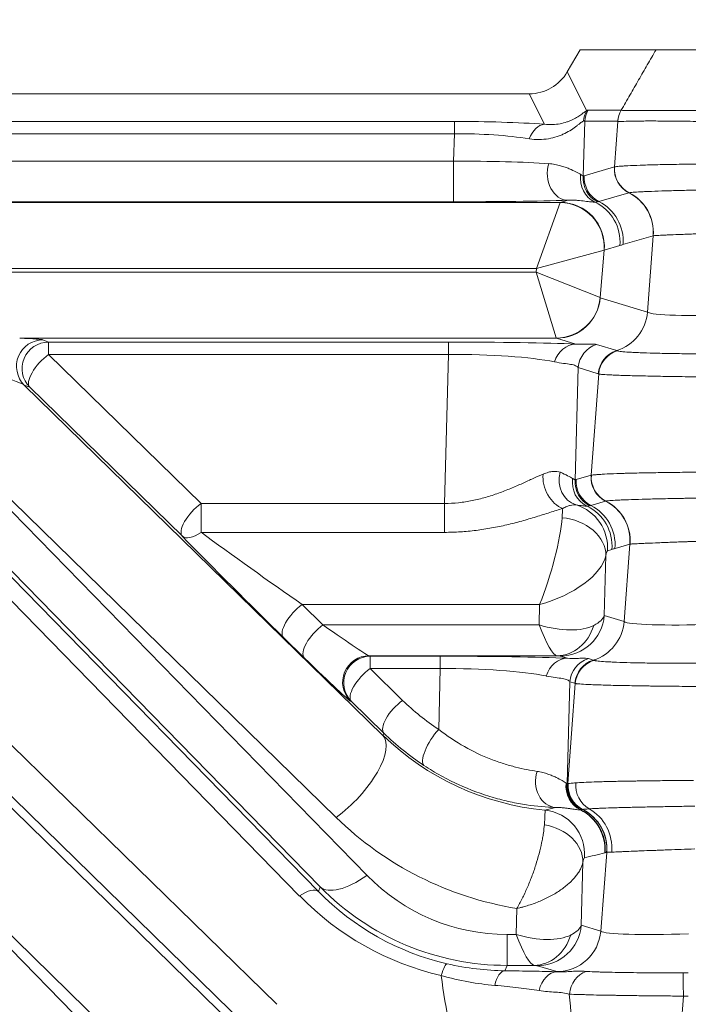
# Model space of a CAD drawing. Header units: millimetres. Extents: x 0 to 837, y 0 to 589.
# Tile 151 of 166: x 653 to 661, y 363 to 374. Entities that reach past the tile are written whole.
import ezdxf

# ---------------------------------------------------------------- set-up
doc = ezdxf.new("R2010")
doc.units = ezdxf.units.MM
doc.layers.add('1', color=7, linetype='Continuous', true_color=0xffffff)
doc.styles.add('ideas_simplex', font='simplex.shx')
doc.dimstyles.get("Standard").update_dxf_attribs({"dimtxt": 0.18, "dimasz": 0.18, "dimexe": 0.18, "dimexo": 0.0625, "dimgap": 0.09, "dimtad": 0, "dimtih": 1, "dimtoh": 1, "dimdec": 4, "dimzin": 0, "dimdsep": 46, "dimtxsty": 'Standard', "dimcen": 0.09, "dimadec": 0, "dimazin": 0, "dimtfac": 1, "dimtdec": 4, "dimtofl": 0, "dimtmove": 0, "dimatfit": 3, "dimfxl": 1, "dimtolj": 1, "dimtzin": 0, "dimarcsym": 0})

# ---------------------------------------------------------------- blocks, each defined once
blk = doc.blocks.new('_U3')
at = {"layer": '1', "color": 87, "lineweight": 25}
for p, q in [((656.553971, 417.447484), (655.053971, 417.447484)), ((655.053971, 417.447484), (655.053971, 411.822484)), ((672.228971, 417.447484), (670.728971, 417.447484)), ((672.228971, 411.822484), (672.228971, 417.447484)), ((655.053971, 411.822484), (656.553971, 411.822484)), ((670.728971, 411.822484), (672.228971, 411.822484))]:
    blk.add_line(p, q, dxfattribs=at)
at = {"layer": '1', "color": 152, "lineweight": 13}
for p, q in [((638.391433, 340.835189), (638.391433, 412.322484)), ((688.891509, 324.359267), (688.891509, 412.322484))]:
    blk.add_line(p, q, dxfattribs=at)
at = {"layer": '1', "color": 27, "lineweight": 13}
blk.add_line((688.891509, 410.322484), (638.391433, 410.322484), dxfattribs=at)
at = {"layer": '1', "color": 27, "lineweight": 18}
for points in [[(638.391433, 410.322484), (641.391431, 410.851465), (641.391435, 409.793503)], [(688.891509, 410.322484), (685.891511, 409.793503), (685.891507, 410.851465)]]:
    blk.add_solid(points, dxfattribs=at)
at = {"layer": '1', "color": 87, "linetype": 'Continuous', "lineweight": 25, "char_height": 3, "attachment_point": 7, "rotation": 360, "line_spacing_factor": 1.204819, "style": 'ideas_simplex'}
for s, insert in [('\\W1.2664;50,5', (658.010471, 419.582484)), ('\\W1.2715;1.988', (656.525471, 412.269984))]:
    blk.add_mtext(s, dxfattribs=dict(at, insert=insert))
blk = doc.blocks.new('_U16')
at = {"layer": '1', "color": 87, "lineweight": 25}
for p, q in [((660.82596, 398.699069), (659.32596, 398.699069)), ((659.32596, 398.699069), (659.32596, 393.074069)), ((673.53096, 398.699069), (672.03096, 398.699069)), ((673.53096, 393.074069), (673.53096, 398.699069)), ((659.32596, 393.074069), (660.82596, 393.074069)), ((672.03096, 393.074069), (673.53096, 393.074069))]:
    blk.add_line(p, q, dxfattribs=at)
at = {"layer": '1', "color": 152, "lineweight": 13}
for p, q in [((680.052674, 333.198102), (680.052674, 393.574069)), ((697.730343, 333.198102), (697.730343, 393.574069))]:
    blk.add_line(p, q, dxfattribs=at)
at = {"layer": '1', "color": 27, "lineweight": 13}
blk.add_line((697.730343, 391.574069), (659.32596, 391.574069), dxfattribs=at)
at = {"layer": '1', "color": 27, "lineweight": 18}
for points in [[(680.052674, 391.574069), (683.052672, 392.10305), (683.052676, 391.045088)], [(697.730343, 391.574069), (694.730345, 391.045088), (694.730341, 392.10305)]]:
    blk.add_solid(points, dxfattribs=at)
at = {"layer": '1', "color": 87, "linetype": 'Continuous', "lineweight": 25, "char_height": 3, "attachment_point": 7, "line_spacing_factor": 1.204819, "style": 'ideas_simplex'}
for s, insert in [('\\W1.3508;17,7', (660.79746, 400.834069)), ('\\W1.2865;.696', (660.79746, 393.521569))]:
    blk.add_mtext(s, dxfattribs=dict(at, insert=insert))

msp = doc.modelspace()

# ---------------------------------------------------------------- linework, layer by layer
at = {"layer": '1', "color": 143, "linetype": 'Continuous', "lineweight": 18}
for p, q in [((659.499, 373.859), (659.353, 373.608)), ((660.358, 373.859), (659.499, 373.859)), ((641.454, 373.359), (658.922, 373.359))]:
    msp.add_line(p, q, dxfattribs=at)
at = {"layer": '1', "color": 143, "linetype": 'Continuous', "lineweight": 13}
for p, q in [((659.353, 373.608), (659.573, 373.167)), ((659.094, 373.014), (658.922, 373.359)), ((659.589, 373.174), (659.964, 373.174)), ((650.919, 373.046), (658.075, 373.046)), ((658.075, 373.046), (658.075, 372.907)), ((659.55, 373.048), (659.533, 372.427)), ((659.925, 373.048), (659.55, 373.048)), ((659.886, 372.53), (659.925, 373.047)), ((645.969, 372.907), (656.062, 363.044)), ((656.322, 364.271), (647.887, 372.907)), ((648.099, 372.959), (656.534, 364.323)), ((658.075, 372.907), (650.919, 372.907)), ((658.066, 372.596), (658.075, 372.907)), ((651.237, 372.596), (658.066, 372.596)), ((658.066, 372.596), (658.066, 372.136)), ((655.85, 362.672), (645.757, 372.535)), ((659.546, 372.431), (659.886, 372.53)), ((660.051, 372.238), (659.71, 372.139)), ((651.11, 372.128), (659.275, 372.128)), ((658.066, 372.136), (651.113, 372.136)), ((659.273, 372.126), (659.003, 371.379)), ((659.275, 372.128), (659.36, 372.153)), ((660.325, 371.751), (659.984, 371.652)), ((660.262, 370.886), (660.327, 371.751)), ((659.77, 371.587), (659.003, 371.379)), ((659.77, 371.587), (659.726, 371.05)), ((659.949, 371.64), (659.771, 371.588)), ((659.003, 371.379), (650.799, 371.379)), ((650.838, 371.34), (659, 371.34)), ((659, 371.34), (659.003, 371.379)), ((659.726, 371.05), (659, 371.34)), ((659.229, 370.593), (659, 371.34)), ((659.727, 371.049), (660.262, 370.886)), ((659.231, 370.59), (653.152, 370.59)), ((653.415, 370.572), (653.478, 370.546)), ((659.45, 370.523), (659.231, 370.59)), ((653.478, 370.546), (658.009, 370.546)), ((653.478, 370.546), (653.478, 370.406)), ((658.009, 370.546), (658.009, 370.406)), ((659.685, 370.519), (659.913, 370.45)), ((658.009, 370.406), (653.478, 370.406)), ((653.478, 370.406), (655.206, 368.718)), ((657.964, 368.718), (658.009, 370.406)), ((659.476, 370.257), (659.443, 368.984)), ((659.704, 370.188), (659.476, 370.257)), ((651.518, 370.205), (657.085, 364.505)), ((656.736, 365.16), (651.573, 370.205)), ((659.622, 369.037), (659.709, 370.185)), ((656.555, 364.374), (650.988, 370.074)), ((653.266, 370.034), (653.203, 370.06)), ((653.203, 370.06), (657.266, 366.09)), ((654.994, 368.346), (653.266, 370.034)), ((659.455, 368.988), (659.622, 369.037)), ((655.206, 368.718), (657.964, 368.718)), ((655.206, 368.718), (655.206, 368.391)), ((657.964, 368.718), (657.964, 368.391)), ((659.787, 368.744), (659.62, 368.696)), ((657.964, 368.391), (655.206, 368.391)), ((660.062, 368.257), (659.894, 368.208)), ((659.997, 367.38), (660.063, 368.258)), ((659.79, 368.127), (659.772, 367.448)), ((659.858, 368.197), (659.808, 368.182)), ((656.35, 367.573), (656.586, 367.342)), ((659.04, 367.573), (656.35, 367.573)), ((659.034, 367.342), (659.04, 367.573)), ((659.772, 367.448), (659.997, 367.38)), ((656.586, 367.342), (659.034, 367.342)), ((656.374, 366.97), (656.138, 367.201)), ((659.237, 366.992), (657.108, 366.992)), ((657.108, 366.992), (657.12, 366.987)), ((659.357, 366.964), (659.276, 366.989)), ((657.12, 366.987), (657.915, 366.987)), ((657.12, 366.987), (657.12, 366.847)), ((657.915, 366.987), (657.915, 366.847)), ((659.592, 366.96), (659.648, 366.943)), ((657.915, 366.847), (657.12, 366.847)), ((657.12, 366.847), (657.488, 366.487)), ((657.897, 366.159), (657.915, 366.847)), ((659.383, 366.698), (659.352, 365.542)), ((659.359, 365.544), (659.444, 366.679)), ((659.439, 366.681), (659.383, 366.698)), ((651.675, 366.62), (655.811, 362.578)), ((656.908, 366.476), (656.896, 366.48)), ((657.276, 366.115), (656.908, 366.476)), ((657.266, 366.09), (657.276, 366.115)), ((651.076, 365.691), (655.64, 361.017)), ((655.281, 361.649), (651.145, 365.691)), ((659.732, 363.873), (659.8, 364.765)), ((659.53, 364.652), (659.511, 363.941)), ((656.534, 364.323), (656.555, 364.374)), ((658.773, 363.835), (658.781, 364.13)), ((659.511, 363.941), (659.732, 363.873)), ((658.671, 363.835), (658.773, 363.835)), ((658.671, 363.485), (658.671, 363.835)), ((658.671, 363.485), (658.646, 363.424)), ((658.976, 363.485), (658.671, 363.485)), ((659.236, 363.414), (659.015, 363.481)), ((660.668, 363.138), (660.594, 362.157))]:
    msp.add_line(p, q, dxfattribs=at)
at = {"layer": '1', "color": 143, "linetype": 'Continuous', "lineweight": 18}
msp.add_ellipse((658.92, 373.861), major_axis=(0.225, -0.449), ratio=0.995894, start_param=5.821086, end_param=6.863088, dxfattribs=at)
at = {"layer": '1', "color": 143, "linetype": 'Continuous', "lineweight": 13}
for centre, major_axis, ratio, start_param, end_param in [((659.832, 373.017), (-0.18, 0.24), 0.981638, 0.408247, 0.820835), ((659.848, 373.024), (0, 0.3), 0.996169, 1.047198, 1.489655), ((657.702, 369.533), (-1.89, -3.64), 0.040137, 3.162434, 3.224957), ((660.223, 373.023), (0.056, 0.295), 0.996153, 1.232706, 1.675085), ((658.044, 372.864), (-1.801, -0.003), 0.101223, 4.0897, 4.695519), ((659.094, 372.715), (0.021, 0.299), 0.656626, 0.107648, 1.151101), ((657.961, 369.383), (-1.585, -3.668), 0.050265, 3.120194, 3.182717), ((658.044, 372.565), (-1.501, -0.013), 0.227876, 4.084533, 4.690352), ((658.043, 372.491), (-1.501, -0.007), 0.069967, 3.888858, 4.696172), ((659.36, 372.453), (-0.01, 0.3), 0.776151, 1.153536, 3.100066), ((660.184, 372.506), (-0.084, 0.288), 0.995643, 1.207413, 2.393812), ((660.185, 372.506), (-0.068, 0.292), 0.995069, 1.261363, 2.447999), ((660.187, 372.506), (-0.044, 0.297), 0.993716, 1.342719, 2.529609), ((659.796, 372.401), (0.034, 0.298), 0.982269, 1.536805, 2.803365), ((659.831, 372.403), (-0.098, 0.284), 0.995471, 1.15986, 2.34626), ((659.844, 372.407), (-0.084, 0.288), 0.995643, 1.207413, 2.393812), ((659.829, 371.791), (0.14, -0.48), 0.995643, 1.207413, 2.393768), ((659.83, 371.792), (0.144, -0.479), 0.995612, 1.198056, 2.384063), ((658.043, 372.191), (-1.801, 0.001), 0.030434, 1.584039, 2.391353), ((659.255, 371.379), (-0.02, -0.75), 0.029238, 3.168569, 3.229655), ((659.273, 371.628), (-0.339, 0.368), 0.991771, 3.890384, 5.534394), ((659.275, 371.629), (0.14, -0.48), 0.995643, 1.207413, 2.857034), ((659.453, 371.68), (0.14, -0.48), 0.995643, 1.207413, 2.411234), ((659.488, 371.692), (0.14, -0.48), 0.995643, 1.207413, 2.393812), ((659.751, 371.338), (-0.021, -0.25), 0.087194, 3.174945, 3.236032), ((659.229, 371.091), (-0.368, -0.339), 0.992996, 0.829626, 2.311967), ((659.231, 371.09), (-0.146, -0.478), 0.996014, 0.297852, 1.785245), ((659.748, 371.299), (-0.021, -0.25), 0.087194, 6.203092, 6.264178), ((659.765, 370.927), (-0.146, -0.478), 0.996014, 0.598846, 1.785245), ((661.264, 370.93), (-1.006, -0.038), 0.073389, 0.079108, 1.557174), ((653.415, 370.272), (-0.115, -0.277), 0.997667, 3.535118, 5.88966), ((651.901, 370.584), (-1.516, 0.013), 0.019978, 3.191, 3.742572), ((659.252, 371.34), (-0.02, -0.75), 0.029238, 6.196715, 6.257802), ((653.478, 370.246), (-0.115, -0.277), 0.997667, 3.535118, 5.88966), ((657.982, 370.49), (-1.801, -0.001), 0.031454, 3.758799, 4.697514), ((659.45, 370.223), (0.013, 0.3), 0.858349, 0.051043, 1.271884), ((659.774, 370.233), (0.088, 0.287), 0.996014, 0.598846, 1.785245), ((660.001, 370.163), (0.088, 0.287), 0.996014, 0.598846, 1.785245), ((660.007, 370.161), (0.136, 0.268), 0.995564, 0.767778, 1.956923), ((653.478, 370.246), (0.21, 0.215), 0.402972, 1.179669, 3.112987), ((657.982, 370.19), (-1.501, -0.01), 0.144199, 3.75491, 4.693626), ((651.901, 370.284), (-1.311, 0.238), 0.069564, 3.272742, 3.824314), ((659.302, 368.939), (-0.121, 0.275), 0.688049, 0.878057, 2.57262), ((659.537, 368.989), (0.051, 0.296), 0.915327, 1.448884, 3.015934), ((659.705, 368.958), (0.034, 0.298), 0.982269, 1.536805, 2.803365), ((659.92, 369.012), (-0.084, 0.288), 0.995643, 1.207413, 2.393812), ((659.921, 369.012), (-0.068, 0.292), 0.995069, 1.261363, 2.447999), ((659.923, 369.013), (-0.044, 0.297), 0.993716, 1.342719, 2.529609), ((659.741, 368.96), (-0.098, 0.284), 0.995471, 1.15986, 2.34626), ((659.753, 368.964), (-0.084, 0.288), 0.995643, 1.207413, 2.393812), ((655.206, 368.558), (-0.21, -0.215), 0.402972, 4.321261, 6.254579), ((659.292, 367.973), (-0.02, -0.75), 0.029238, 3.544067, 3.821783), ((659.311, 368.222), (0.14, -0.48), 0.995643, 1.207413, 2.56964), ((659.362, 368.237), (0.14, -0.48), 0.995643, 1.207413, 2.411234), ((659.397, 368.249), (0.14, -0.48), 0.995643, 1.207413, 2.393812), ((659.565, 368.298), (0.14, -0.48), 0.995643, 1.207413, 2.393768), ((659.567, 368.298), (0.144, -0.479), 0.995612, 1.198056, 2.384063), ((659.04, 367.973), (-0.223, -0.749), 0.167328, 1.058343, 2.511926), ((659.294, 368.167), (-0.491, 0.093), 0.77245, 3.279264, 4.858354), ((655.206, 368.558), (0.215, 0.209), 0.433312, 3.170642, 4.312607), ((655.611, 367.761), (-1.051, 1.05), 0.01851, 0.960905, 2.114456), ((655.823, 367.973), (-1.051, 0.75), 0.017505, 0.954901, 2.108452), ((659.04, 367.973), (-0.744, -0.267), 0.48275, 1.399063, 2.852645), ((659.788, 367.932), (-0.021, -0.25), 0.087194, 3.174945, 3.828159), ((656.35, 367.413), (0.21, 0.215), 0.402972, 1.179669, 3.112987), ((659.276, 367.489), (-0.146, -0.478), 0.996014, 0.297852, 1.785245), ((659.027, 367.488), (-0.75, 0.012), 0.344743, 2.563772, 3.034919), ((656.586, 367.182), (0.21, 0.215), 0.402972, 1.179669, 3.112987), ((656.059, 367.742), (-1.051, 0.75), 0.017505, 2.108452, 3.090889), ((659.034, 367.742), (-0.213, 0.749), 0.16115, 2.08728, 3.069716), ((659.034, 367.742), (-0.731, 0.292), 0.480074, 1.76049, 2.742926), ((659.237, 367.492), (0.024, 0.499), 0.878584, 3.196431, 4.437869), ((659.5, 367.42), (-0.146, -0.478), 0.996014, 0.598846, 1.785245), ((660.999, 367.424), (-1.006, -0.038), 0.073389, 0.079108, 1.557174), ((657.108, 366.693), (0.115, 0.277), 0.997667, 0.393526, 2.748067), ((659.027, 366.988), (-0.25, 0), 0.031454, 3.243932, 3.715078), ((655.847, 367.53), (-1.051, 1.05), 0.01851, 2.114456, 3.096892), ((657.12, 366.688), (0.115, 0.277), 0.997667, 0.393526, 2.748067), ((657.888, 366.931), (-1.801, -0.001), 0.031454, 3.758799, 4.697514), ((659.357, 366.664), (0.013, 0.3), 0.858349, 0.051043, 1.271884), ((659.68, 366.674), (0.088, 0.287), 0.996014, 0.598846, 1.785245), ((659.737, 366.657), (0.088, 0.287), 0.996014, 0.598846, 1.785245), ((659.742, 366.655), (-0.136, -0.268), 0.995564, 3.909371, 5.098516), ((657.12, 366.688), (0.21, 0.215), 0.402972, 1.179669, 3.112987), ((657.888, 366.631), (-1.501, -0.01), 0.144199, 3.75491, 4.693626), ((657.488, 366.327), (-0.21, -0.215), 0.402972, 4.321261, 6.254579), ((659.385, 368.367), (-2.653, 0.511), 0.98281, 0.979189, 1.174267), ((659.385, 368.207), (-2.947, 0.57), 0.984491, 0.979524, 1.174602), ((657.897, 365.999), (-0.165, -0.251), 0.326637, 4.250465, 6.253787), ((656.736, 365.56), (-0.524, -0.536), 0.402972, 1.179669, 3.112987), ((659.37, 368.17), (-2.949, 0.564), 0.978608, 0.978701, 1.665839), ((659.237, 365.574), (-0.008, -0.3), 0.813973, 4.361865, 6.237003), ((659.634, 365.516), (-0.007, -0.3), 0.98984, 4.621273, 5.846455), ((659.639, 365.516), (0.013, -0.3), 0.991805, 4.563925, 5.776996), ((659.65, 365.518), (0.085, -0.288), 0.995635, 4.346565, 5.532964), ((659.657, 365.52), (0.083, -0.288), 0.995657, 4.35315, 5.53955), ((659.659, 365.52), (0.037, -0.298), 0.993647, 4.506512, 5.693455), ((659.66, 365.52), (0.033, -0.298), 0.992902, 4.519588, 5.706537), ((659.728, 365.525), (-0.017, 0.299), 0.935903, 1.421357, 2.607839), ((659.403, 368.25), (-3.107, -2.322), 0.675351, 1.016415, 1.050222), ((659.051, 364.746), (0.101, -0.49), 0.995869, 1.286442, 2.838389), ((659.281, 364.8), (0.124, -0.484), 0.995743, 1.239243, 2.430754), ((659.285, 364.801), (0.133, -0.482), 0.995688, 1.221343, 2.410387), ((659.303, 364.806), (0.135, -0.481), 0.995673, 1.216601, 2.402566), ((659.304, 364.806), (0.123, -0.485), 0.995093, 1.240936, 2.426896), ((659.388, 364.815), (0.036, -0.499), 0.938818, 1.407995, 2.594329), ((659.37, 367.771), (-3.685, 0.71), 0.98281, 0.979189, 1.600153), ((659.034, 364.693), (-0.491, 0.095), 0.78085, 3.281561, 4.741325), ((659.899, 368.21), (-3.534, -2.573), 0.711936, 1.004173, 1.06213), ((657.085, 364.904), (0.537, 0.524), 0.410893, 3.170309, 4.330756), ((658.687, 366.123), (-0.46, -2.243), 0.981792, 5.696772, 6.481886), ((656.322, 364.111), (-0.215, -0.21), 0.410893, 3.170309, 4.330756), ((658.672, 366.485), (-0.616, -2.996), 0.97997, 5.69697, 6.261169), ((658.687, 366.523), (-0.605, -2.979), 0.986374, 5.695837, 6.480952), ((658.672, 366.645), (-0.675, -3.29), 0.981792, 5.696772, 6.260971), ((659.015, 363.981), (-0.146, -0.478), 0.996014, 0.297852, 1.785245), ((659.236, 363.914), (-0.146, -0.478), 0.996014, 0.297852, 1.785245), ((658.766, 363.98), (-0.75, 0.012), 0.344743, 2.563772, 3.034919), ((660.735, 363.917), (-1.006, -0.038), 0.073389, 0.079108, 1.557174), ((658.773, 364.235), (-0.213, 0.749), 0.16115, 2.08728, 3.069716), ((658.773, 364.235), (-0.731, 0.292), 0.480074, 1.76049, 2.742926), ((658.976, 363.985), (0.024, 0.499), 0.878584, 3.196431, 4.437869), ((657.925, 363.21), (-0.067, -0.292), 0.139135, 3.169786, 4.165998), ((658.646, 363.124), (0.004, 0.3), 0.431916, 0.029028, 1.111028), ((658.766, 363.48), (-0.25, 0), 0.031454, 3.243932, 3.715078), ((660.894, 365.227), (-0.61, -5.359), 0.555322, 5.128622, 5.359549), ((659.239, 363.113), (-0.008, -0.3), 0.714578, 3.179021, 4.439644), ((660.735, 363.418), (-1.504, 0), 0.026222, 0.085493, 0.105871), ((659.634, 363.129), (0.018, 0.299), 0.865443, 0.335733, 1.522818), ((660.668, 363.117), (0.004, -0.3), 0.000932, 1.640603, 2.828939), ((660.894, 366.027), (-0.489, -5.474), 0.272631, 5.287995, 5.521537)]:
    msp.add_ellipse(centre, major_axis=major_axis, ratio=ratio, start_param=start_param, end_param=end_param, dxfattribs=at)
for points, degree in [([(659.964, 373.173), (660.358, 373.859)], 1), ([(659.964, 373.173), (659.964, 373.173), (659.964, 373.173), (659.964, 373.173)], 3), ([(659.925, 373.047), (659.925, 373.047), (659.925, 373.047), (659.925, 373.047)], 3), ([(659.886, 372.53), (659.887, 372.53), (659.887, 372.53), (659.887, 372.531)], 3), ([(659.887, 372.531), (659.888, 372.531), (659.889, 372.531), (659.89, 372.531)], 3), ([(659.505, 372.444), (659.517, 372.436), (659.527, 372.431), (659.533, 372.427)], 3), ([(659.533, 372.427), (659.538, 372.429), (659.542, 372.43), (659.546, 372.431)], 3), ([(660.053, 372.238), (660.053, 372.238), (660.052, 372.238), (660.051, 372.238)], 3), ([(660.051, 372.238), (660.051, 372.238), (660.051, 372.238), (660.051, 372.238)], 3), ([(659.698, 372.135), (659.69, 372.132), (659.68, 372.131), (659.667, 372.131)], 3), ([(659.71, 372.139), (659.706, 372.138), (659.702, 372.136), (659.698, 372.135)], 3), ([(660.327, 371.751), (660.326, 371.751), (660.326, 371.751), (660.325, 371.751)], 3), ([(659.984, 371.652), (659.978, 371.65), (659.967, 371.646), (659.955, 371.642), (659.949, 371.64)], 3), ([(659.913, 370.45), (659.915, 370.449), (659.917, 370.448), (659.92, 370.447)], 3), ([(659.709, 370.185), (659.707, 370.186), (659.705, 370.187), (659.704, 370.188)], 3), ([(659.414, 369.001), (659.427, 368.993), (659.437, 368.988), (659.443, 368.984)], 3), ([(659.622, 369.037), (659.623, 369.037), (659.623, 369.037), (659.624, 369.037)], 3), ([(659.624, 369.037), (659.624, 369.037), (659.625, 369.037), (659.626, 369.038)], 3), ([(659.443, 368.984), (659.447, 368.985), (659.451, 368.987), (659.455, 368.988)], 3), ([(659.607, 368.692), (659.6, 368.689), (659.589, 368.687), (659.577, 368.688)], 3), ([(659.62, 368.696), (659.616, 368.694), (659.611, 368.693), (659.607, 368.692)], 3), ([(659.788, 368.744), (659.787, 368.744), (659.787, 368.744), (659.787, 368.744)], 3), ([(659.789, 368.745), (659.789, 368.745), (659.788, 368.745), (659.788, 368.744)], 3), ([(660.063, 368.258), (660.063, 368.258), (660.062, 368.258), (660.062, 368.257)], 3), ([(659.894, 368.208), (659.888, 368.207), (659.876, 368.203), (659.864, 368.198), (659.858, 368.197)], 3), ([(659.648, 366.943), (659.65, 366.942), (659.652, 366.942), (659.655, 366.941)], 3), ([(659.444, 366.679), (659.443, 366.68), (659.441, 366.681), (659.439, 366.681)], 3), ([(659.339, 365.551), (659.341, 365.55), (659.342, 365.549), (659.343, 365.548)], 3), ([(659.343, 365.548), (659.347, 365.546), (659.35, 365.544), (659.352, 365.542)], 3), ([(659.352, 365.542), (659.354, 365.543), (659.357, 365.543), (659.359, 365.544)], 3), ([(659.359, 365.544), (659.36, 365.544), (659.361, 365.545), (659.362, 365.545)], 3), ([(659.506, 365.248), (659.505, 365.248), (659.503, 365.248), (659.502, 365.248)], 3), ([(659.516, 365.25), (659.513, 365.249), (659.51, 365.248), (659.506, 365.248)], 3), ([(659.523, 365.252), (659.521, 365.251), (659.519, 365.25), (659.516, 365.25)], 3), ([(659.526, 365.252), (659.525, 365.252), (659.524, 365.252), (659.523, 365.252)], 3), ([(659.527, 365.253), (659.526, 365.253), (659.526, 365.252), (659.526, 365.252)], 3), ([(659.601, 365.259), (659.582, 365.257), (659.551, 365.255), (659.533, 365.254), (659.527, 365.253)], 3), ([(659.781, 364.76), (659.78, 364.76), (659.779, 364.759), (659.778, 364.759)], 3), ([(659.8, 364.765), (659.794, 364.764), (659.787, 364.762), (659.781, 364.76)], 3), ([(659.856, 364.768), (659.841, 364.767), (659.817, 364.766), (659.804, 364.766), (659.8, 364.765)], 3), ([(659.8, 364.765), (659.8, 364.765), (659.8, 364.765), (659.8, 364.765)], 3), ([(660.664, 363.402), (660.684, 363.402), (660.704, 363.402), (660.724, 363.402)], 3), ([(660.724, 363.138), (660.705, 363.138), (660.686, 363.138), (660.668, 363.138)], 3)]:
    msp.add_open_spline(points, degree=degree, dxfattribs=at)
at = {"layer": '1', "color": 143, "linetype": 'Continuous', "lineweight": 18}
for points, knots in [([(660.359, 373.859), (660.38, 373.859), (660.479, 373.859), (660.828, 373.859), (661.102, 373.859), (661.395, 373.859), (661.408, 373.859), (661.421, 373.859)], [0, 0, 0, 0, 0.444489, 0.444489, 0.97588, 0.97588, 1, 1, 1, 1]), ([(659.964, 373.173), (659.953, 373.154), (659.944, 373.133), (659.931, 373.091), (659.927, 373.069), (659.925, 373.047)], [0, 0, 0, 0, 0.5, 0.5, 1, 1, 1, 1]), ([(657.991, 363.503), (658.105, 363.477), (658.216, 363.458), (658.435, 363.433), (658.542, 363.426), (658.646, 363.424)], [0, 0, 0, 0, 0.5, 0.5, 1, 1, 1, 1]), ([(658.646, 363.424), (658.702, 363.424), (658.756, 363.423), (658.861, 363.421), (658.912, 363.42), (659.06, 363.418), (659.152, 363.415), (659.239, 363.413)], [0, 0, 0, 0, 0.25, 0.25, 0.5, 0.5, 1, 1, 1, 1])]:
    msp.add_open_spline(points, degree=3, knots=knots, dxfattribs=at)
at = {"layer": '1', "color": 143, "linetype": 'Continuous', "lineweight": 13}
for points, knots in [([(659.094, 373.014), (659.158, 373.007), (659.218, 373.01), (659.299, 373.025), (659.324, 373.032), (659.36, 373.044), (659.372, 373.049), (659.394, 373.058), (659.405, 373.063), (659.436, 373.077), (659.455, 373.088), (659.488, 373.109), (659.503, 373.119), (659.523, 373.133), (659.529, 373.138), (659.54, 373.146), (659.546, 373.15), (659.56, 373.16), (659.567, 373.164), (659.573, 373.167)], [0, 0, 0, 0, 0.25, 0.25, 0.375, 0.375, 0.4375, 0.4375, 0.5, 0.5, 0.625, 0.625, 0.75, 0.75, 0.8125, 0.8125, 0.875, 0.875, 1, 1, 1, 1]), ([(659.964, 373.173), (659.966, 373.173), (659.969, 373.172), (659.975, 373.172), (659.979, 373.171), (659.991, 373.17), (660.001, 373.17), (660.037, 373.169), (660.069, 373.169), (660.119, 373.169), (660.13, 373.169), (660.152, 373.169), (660.186, 373.17), (660.249, 373.17), (660.306, 373.171), (660.366, 373.171), (660.398, 373.171), (660.499, 373.17), (660.57, 373.169), (660.684, 373.169), (660.723, 373.169), (660.804, 373.169), (660.846, 373.169), (660.972, 373.17), (661.058, 373.171), (661.19, 373.173), (661.234, 373.174), (661.302, 373.174), (661.325, 373.175), (661.37, 373.175), (661.392, 373.175), (661.415, 373.175)], [0, 0, 0, 0, 0.03125, 0.03125, 0.0625, 0.0625, 0.125, 0.125, 0.25, 0.25, 0.28125, 0.28125, 0.3125, 0.375, 0.4375, 0.4375, 0.5, 0.5, 0.625, 0.625, 0.6875, 0.6875, 0.75, 0.75, 0.875, 0.875, 0.9375, 0.9375, 0.96875, 0.96875, 1, 1, 1, 1]), ([(659.537, 373.051), (659.53, 373.049), (659.52, 373.042), (659.501, 373.028), (659.494, 373.022), (659.478, 373.01), (659.47, 373.003), (659.443, 372.982), (659.422, 372.967), (659.377, 372.938), (659.352, 372.923), (659.312, 372.903), (659.297, 372.897), (659.268, 372.885), (659.253, 372.88), (659.206, 372.864), (659.174, 372.856), (659.072, 372.839), (658.999, 372.838), (658.924, 372.849)], [0, 0, 0, 0, 0.125, 0.125, 0.1875, 0.1875, 0.25, 0.25, 0.375, 0.375, 0.5, 0.5, 0.5625, 0.5625, 0.625, 0.625, 0.75, 0.75, 1, 1, 1, 1]), ([(661.416, 373.046), (661.392, 373.046), (661.369, 373.047), (661.323, 373.047), (661.299, 373.047), (661.23, 373.047), (661.184, 373.047), (661.048, 373.047), (660.96, 373.047), (660.83, 373.047), (660.788, 373.047), (660.705, 373.048), (660.665, 373.048), (660.547, 373.049), (660.474, 373.05), (660.371, 373.051), (660.338, 373.052), (660.276, 373.052), (660.218, 373.051), (660.166, 373.05), (660.129, 373.049), (660.118, 373.049), (660.095, 373.049), (660.084, 373.049), (660.033, 373.048), (660, 373.047), (659.963, 373.047), (659.952, 373.047), (659.94, 373.047), (659.936, 373.047), (659.93, 373.047), (659.927, 373.047), (659.925, 373.047)], [0, 0, 0, 0, 0.03125, 0.03125, 0.0625, 0.0625, 0.125, 0.125, 0.25, 0.25, 0.3125, 0.3125, 0.375, 0.375, 0.5, 0.5, 0.5625, 0.5625, 0.625, 0.6875, 0.6875, 0.71875, 0.71875, 0.75, 0.75, 0.875, 0.875, 0.9375, 0.9375, 0.96875, 0.96875, 1, 1, 1, 1]), ([(659.143, 372.568), (659.168, 372.566), (659.191, 372.563), (659.235, 372.555), (659.255, 372.55), (659.294, 372.54), (659.312, 372.534), (659.345, 372.523), (659.361, 372.517), (659.404, 372.498), (659.43, 372.486), (659.473, 372.463), (659.49, 372.453), (659.505, 372.444)], [0, 0, 0, 0, 0.125, 0.125, 0.25, 0.25, 0.375, 0.375, 0.5, 0.5, 0.75, 0.75, 1, 1, 1, 1]), ([(659.89, 372.531), (659.899, 372.533), (659.917, 372.536), (659.955, 372.539), (659.969, 372.54), (659.993, 372.541), (660.002, 372.542), (660.02, 372.543), (660.029, 372.544), (660.079, 372.546), (660.126, 372.548), (660.204, 372.551), (660.232, 372.552), (660.277, 372.553), (660.292, 372.554), (660.323, 372.554), (660.339, 372.555), (660.42, 372.557), (660.489, 372.558), (660.6, 372.56), (660.638, 372.561), (660.696, 372.562), (660.716, 372.562), (660.756, 372.563), (660.777, 372.563), (660.878, 372.564), (660.962, 372.565), (661.091, 372.566), (661.134, 372.566), (661.2, 372.566), (661.222, 372.567), (661.266, 372.567), (661.289, 372.567), (661.311, 372.567)], [0, 0, 0, 0, 0.125, 0.125, 0.1875, 0.1875, 0.21875, 0.21875, 0.25, 0.25, 0.375, 0.375, 0.4375, 0.4375, 0.46875, 0.46875, 0.5, 0.5, 0.625, 0.625, 0.6875, 0.6875, 0.71875, 0.71875, 0.75, 0.75, 0.875, 0.875, 0.9375, 0.9375, 0.96875, 0.96875, 1, 1, 1, 1]), ([(661.324, 372.275), (661.245, 372.275), (661.167, 372.274), (661.052, 372.272), (661.014, 372.271), (660.957, 372.27), (660.938, 372.27), (660.901, 372.269), (660.882, 372.269), (660.79, 372.267), (660.721, 372.266), (660.621, 372.264), (660.589, 372.263), (660.526, 372.261), (660.496, 372.26), (660.409, 372.258), (660.356, 372.256), (660.285, 372.253), (660.263, 372.253), (660.232, 372.251), (660.222, 372.251), (660.202, 372.25), (660.193, 372.249), (660.149, 372.247), (660.121, 372.245), (660.088, 372.243), (660.078, 372.242), (660.063, 372.24), (660.057, 372.239), (660.053, 372.238)], [0, 0, 0, 0, 0.125, 0.125, 0.1875, 0.1875, 0.21875, 0.21875, 0.25, 0.25, 0.375, 0.375, 0.4375, 0.4375, 0.5, 0.5, 0.625, 0.625, 0.6875, 0.6875, 0.71875, 0.71875, 0.75, 0.75, 0.875, 0.875, 0.9375, 0.9375, 1, 1, 1, 1]), ([(659.667, 372.131), (659.654, 372.131), (659.638, 372.133), (659.6, 372.137), (659.578, 372.14), (659.529, 372.146), (659.501, 372.15), (659.453, 372.153), (659.436, 372.154), (659.4, 372.154), (659.381, 372.154), (659.36, 372.153)], [0, 0, 0, 0, 0.25, 0.25, 0.5, 0.5, 0.75, 0.75, 0.875, 0.875, 1, 1, 1, 1]), ([(661.324, 371.792), (661.262, 371.789), (661.2, 371.787), (661.11, 371.784), (661.08, 371.783), (661.035, 371.781), (661.021, 371.781), (660.991, 371.78), (660.976, 371.779), (660.904, 371.776), (660.849, 371.774), (660.771, 371.771), (660.745, 371.77), (660.708, 371.769), (660.696, 371.768), (660.672, 371.767), (660.66, 371.767), (660.603, 371.765), (660.562, 371.763), (660.506, 371.761), (660.488, 371.76), (660.456, 371.758), (660.441, 371.758), (660.399, 371.756), (660.377, 371.755), (660.352, 371.753), (660.345, 371.753), (660.334, 371.752), (660.33, 371.752), (660.327, 371.751)], [0, 0, 0, 0, 0.125, 0.125, 0.1875, 0.1875, 0.21875, 0.21875, 0.25, 0.25, 0.375, 0.375, 0.4375, 0.4375, 0.46875, 0.46875, 0.5, 0.5, 0.625, 0.625, 0.6875, 0.6875, 0.75, 0.75, 0.875, 0.875, 0.9375, 0.9375, 1, 1, 1, 1]), ([(659.45, 370.523), (659.483, 370.521), (659.512, 370.521), (659.564, 370.521), (659.586, 370.522), (659.615, 370.523), (659.624, 370.523), (659.641, 370.524), (659.648, 370.523), (659.668, 370.523), (659.678, 370.521), (659.685, 370.519)], [0, 0, 0, 0, 0.25, 0.25, 0.5, 0.5, 0.625, 0.625, 0.75, 0.75, 1, 1, 1, 1]), ([(659.92, 370.447), (659.922, 370.447), (659.924, 370.446), (659.93, 370.445), (659.934, 370.444), (659.945, 370.442), (659.955, 370.441), (659.988, 370.437), (660.017, 370.434), (660.061, 370.431), (660.07, 370.431), (660.09, 370.43), (660.12, 370.428), (660.153, 370.427), (660.224, 370.424), (660.277, 370.422), (660.394, 370.419), (660.456, 370.418), (660.556, 370.417), (660.59, 370.416), (660.66, 370.415), (660.696, 370.415), (660.806, 370.414), (660.881, 370.414), (660.997, 370.414), (661.035, 370.414), (661.094, 370.414), (661.114, 370.415), (661.154, 370.415), (661.174, 370.415), (661.193, 370.415)], [0, 0, 0, 0, 0.03125, 0.03125, 0.0625, 0.0625, 0.125, 0.125, 0.25, 0.25, 0.28125, 0.28125, 0.3125, 0.375, 0.375, 0.5, 0.5, 0.625, 0.625, 0.6875, 0.6875, 0.75, 0.75, 0.875, 0.875, 0.9375, 0.9375, 0.96875, 0.96875, 1, 1, 1, 1]), ([(659.476, 370.257), (659.47, 370.266), (659.46, 370.273), (659.439, 370.282), (659.431, 370.285), (659.413, 370.29), (659.402, 370.292), (659.369, 370.298), (659.342, 370.301), (659.281, 370.31), (659.246, 370.315), (659.208, 370.322)], [0, 0, 0, 0, 0.25, 0.25, 0.375, 0.375, 0.5, 0.5, 0.75, 0.75, 1, 1, 1, 1]), ([(661.197, 370.151), (661.174, 370.151), (661.151, 370.151), (661.104, 370.151), (661.081, 370.151), (661.011, 370.152), (660.965, 370.152), (660.83, 370.153), (660.741, 370.154), (660.633, 370.155), (660.612, 370.156), (660.569, 370.156), (660.506, 370.157), (660.446, 370.158), (660.329, 370.16), (660.255, 370.162), (660.118, 370.165), (660.056, 370.167), (659.974, 370.169), (659.948, 370.17), (659.912, 370.171), (659.9, 370.172), (659.878, 370.173), (659.867, 370.173), (659.816, 370.176), (659.783, 370.177), (659.746, 370.18), (659.736, 370.181), (659.724, 370.183), (659.72, 370.183), (659.714, 370.184), (659.711, 370.185), (659.709, 370.185)], [0, 0, 0, 0, 0.03125, 0.03125, 0.0625, 0.0625, 0.125, 0.125, 0.25, 0.25, 0.28125, 0.28125, 0.3125, 0.375, 0.375, 0.5, 0.5, 0.625, 0.625, 0.6875, 0.6875, 0.71875, 0.71875, 0.75, 0.75, 0.875, 0.875, 0.9375, 0.9375, 0.96875, 0.96875, 1, 1, 1, 1]), ([(657.964, 368.718), (658.017, 368.718), (658.07, 368.721), (658.174, 368.732), (658.225, 368.74), (658.302, 368.756), (658.327, 368.761), (658.378, 368.774), (658.403, 368.78), (658.478, 368.802), (658.526, 368.818), (658.621, 368.852), (658.667, 368.87), (658.735, 368.898), (658.758, 368.908), (658.802, 368.927), (658.824, 368.936), (658.888, 368.965), (658.929, 368.984), (659.007, 369.019), (659.044, 369.036), (659.079, 369.05)], [0, 0, 0, 0, 0.125, 0.125, 0.25, 0.25, 0.3125, 0.3125, 0.375, 0.375, 0.5, 0.5, 0.625, 0.625, 0.6875, 0.6875, 0.75, 0.75, 0.875, 0.875, 1, 1, 1, 1]), ([(659.079, 369.05), (659.1, 369.059), (659.12, 369.066), (659.148, 369.074), (659.157, 369.076), (659.175, 369.079), (659.184, 369.08), (659.224, 369.084), (659.251, 369.081), (659.275, 369.071)], [0, 0, 0, 0, 0.25, 0.25, 0.375, 0.375, 0.5, 0.5, 1, 1, 1, 1]), ([(659.275, 369.071), (659.307, 369.058), (659.334, 369.045), (659.38, 369.021), (659.399, 369.01), (659.414, 369.001)], [0, 0, 0, 0, 0.5, 0.5, 1, 1, 1, 1]), ([(659.626, 369.038), (659.636, 369.04), (659.653, 369.042), (659.691, 369.045), (659.705, 369.046), (659.729, 369.048), (659.738, 369.048), (659.756, 369.049), (659.766, 369.05), (659.815, 369.053), (659.862, 369.055), (659.941, 369.057), (659.969, 369.058), (660.013, 369.06), (660.028, 369.06), (660.059, 369.061), (660.075, 369.061), (660.156, 369.063), (660.225, 369.065), (660.336, 369.067), (660.374, 369.067), (660.432, 369.068), (660.452, 369.069), (660.493, 369.069), (660.513, 369.069), (660.615, 369.071), (660.698, 369.071), (660.827, 369.072), (660.87, 369.073), (660.936, 369.073), (660.958, 369.073), (661.003, 369.073), (661.025, 369.073), (661.047, 369.073)], [0, 0, 0, 0, 0.125, 0.125, 0.1875, 0.1875, 0.21875, 0.21875, 0.25, 0.25, 0.375, 0.375, 0.4375, 0.4375, 0.46875, 0.46875, 0.5, 0.5, 0.625, 0.625, 0.6875, 0.6875, 0.71875, 0.71875, 0.75, 0.75, 0.875, 0.875, 0.9375, 0.9375, 0.96875, 0.96875, 1, 1, 1, 1]), ([(661.06, 368.782), (660.981, 368.781), (660.903, 368.78), (660.788, 368.778), (660.75, 368.778), (660.693, 368.777), (660.674, 368.776), (660.637, 368.776), (660.619, 368.775), (660.527, 368.774), (660.457, 368.772), (660.358, 368.77), (660.325, 368.769), (660.263, 368.768), (660.232, 368.767), (660.145, 368.764), (660.092, 368.762), (660.022, 368.76), (659.999, 368.759), (659.968, 368.758), (659.958, 368.757), (659.939, 368.756), (659.929, 368.756), (659.885, 368.754), (659.857, 368.752), (659.824, 368.749), (659.814, 368.748), (659.799, 368.747), (659.793, 368.746), (659.789, 368.745)], [0, 0, 0, 0, 0.125, 0.125, 0.1875, 0.1875, 0.21875, 0.21875, 0.25, 0.25, 0.375, 0.375, 0.4375, 0.4375, 0.5, 0.5, 0.625, 0.625, 0.6875, 0.6875, 0.71875, 0.71875, 0.75, 0.75, 0.875, 0.875, 0.9375, 0.9375, 1, 1, 1, 1]), ([(659.302, 368.663), (659.255, 368.648), (659.206, 368.632), (659.105, 368.6), (659.053, 368.583), (658.946, 368.55), (658.892, 368.534), (658.781, 368.504), (658.725, 368.489), (658.612, 368.463), (658.554, 368.451), (658.438, 368.43), (658.379, 368.421), (658.261, 368.406), (658.143, 368.395), (658.024, 368.391), (657.964, 368.391)], [0, 0, 0, 0, 0.125, 0.125, 0.25, 0.25, 0.375, 0.375, 0.5, 0.5, 0.625, 0.625, 0.75, 0.75, 0.875, 1, 1, 1, 1]), ([(659.453, 368.701), (659.434, 368.704), (659.413, 368.703), (659.381, 368.695), (659.375, 368.693), (659.361, 368.688), (659.354, 368.686), (659.333, 368.678), (659.318, 368.671), (659.302, 368.663)], [0, 0, 0, 0, 0.5, 0.5, 0.625, 0.625, 0.75, 0.75, 1, 1, 1, 1]), ([(659.577, 368.688), (659.562, 368.688), (659.545, 368.69), (659.504, 368.695), (659.48, 368.698), (659.453, 368.701)], [0, 0, 0, 0, 0.5, 0.5, 1, 1, 1, 1]), ([(661.06, 368.298), (660.998, 368.296), (660.937, 368.294), (660.846, 368.29), (660.816, 368.289), (660.772, 368.288), (660.757, 368.287), (660.727, 368.286), (660.713, 368.285), (660.64, 368.283), (660.585, 368.281), (660.507, 368.278), (660.481, 368.277), (660.444, 368.275), (660.432, 368.275), (660.408, 368.274), (660.396, 368.273), (660.339, 368.271), (660.298, 368.269), (660.242, 368.267), (660.225, 368.266), (660.192, 368.265), (660.177, 368.264), (660.136, 368.262), (660.114, 368.261), (660.088, 368.26), (660.081, 368.259), (660.07, 368.258), (660.066, 368.258), (660.063, 368.258)], [0, 0, 0, 0, 0.125, 0.125, 0.1875, 0.1875, 0.21875, 0.21875, 0.25, 0.25, 0.375, 0.375, 0.4375, 0.4375, 0.46875, 0.46875, 0.5, 0.5, 0.625, 0.625, 0.6875, 0.6875, 0.75, 0.75, 0.875, 0.875, 0.9375, 0.9375, 1, 1, 1, 1]), ([(659.357, 366.964), (659.389, 366.962), (659.418, 366.962), (659.47, 366.963), (659.492, 366.964), (659.522, 366.964), (659.531, 366.965), (659.547, 366.965), (659.554, 366.965), (659.574, 366.964), (659.584, 366.963), (659.592, 366.96)], [0, 0, 0, 0, 0.25, 0.25, 0.5, 0.5, 0.625, 0.625, 0.75, 0.75, 1, 1, 1, 1]), ([(659.655, 366.941), (659.657, 366.94), (659.66, 366.94), (659.666, 366.938), (659.669, 366.937), (659.681, 366.935), (659.69, 366.934), (659.723, 366.93), (659.752, 366.928), (659.796, 366.925), (659.806, 366.924), (659.825, 366.923), (659.855, 366.922), (659.888, 366.92), (659.959, 366.918), (660.012, 366.916), (660.129, 366.913), (660.191, 366.912), (660.291, 366.91), (660.325, 366.91), (660.395, 366.909), (660.432, 366.909), (660.542, 366.908), (660.617, 366.908), (660.732, 366.908), (660.771, 366.908), (660.83, 366.908), (660.85, 366.908), (660.889, 366.908), (660.909, 366.909), (660.929, 366.909)], [0, 0, 0, 0, 0.03125, 0.03125, 0.0625, 0.0625, 0.125, 0.125, 0.25, 0.25, 0.28125, 0.28125, 0.3125, 0.375, 0.375, 0.5, 0.5, 0.625, 0.625, 0.6875, 0.6875, 0.75, 0.75, 0.875, 0.875, 0.9375, 0.9375, 0.96875, 0.96875, 1, 1, 1, 1]), ([(659.383, 366.698), (659.376, 366.707), (659.367, 366.714), (659.345, 366.723), (659.337, 366.726), (659.319, 366.731), (659.309, 366.733), (659.275, 366.739), (659.248, 366.742), (659.187, 366.751), (659.153, 366.756), (659.115, 366.763)], [0, 0, 0, 0, 0.25, 0.25, 0.375, 0.375, 0.5, 0.5, 0.75, 0.75, 1, 1, 1, 1]), ([(660.932, 366.644), (660.909, 366.644), (660.886, 366.644), (660.839, 366.645), (660.816, 366.645), (660.747, 366.645), (660.701, 366.646), (660.565, 366.647), (660.477, 366.648), (660.369, 366.649), (660.347, 366.649), (660.305, 366.65), (660.242, 366.651), (660.181, 366.652), (660.064, 366.654), (659.991, 366.655), (659.853, 366.658), (659.792, 366.66), (659.709, 366.663), (659.683, 366.664), (659.647, 366.665), (659.635, 366.665), (659.613, 366.666), (659.602, 366.667), (659.551, 366.669), (659.518, 366.671), (659.481, 366.674), (659.471, 366.675), (659.459, 366.676), (659.455, 366.677), (659.449, 366.678), (659.446, 366.678), (659.444, 366.679)], [0, 0, 0, 0, 0.03125, 0.03125, 0.0625, 0.0625, 0.125, 0.125, 0.25, 0.25, 0.28125, 0.28125, 0.3125, 0.375, 0.375, 0.5, 0.5, 0.625, 0.625, 0.6875, 0.6875, 0.71875, 0.71875, 0.75, 0.75, 0.875, 0.875, 0.9375, 0.9375, 0.96875, 0.96875, 1, 1, 1, 1]), ([(657.897, 366.159), (657.992, 366.084), (658.091, 366.019), (658.288, 365.907), (658.388, 365.86), (658.511, 365.812), (658.536, 365.803), (658.584, 365.786), (658.656, 365.762), (658.724, 365.743), (658.856, 365.71), (658.937, 365.694), (659.01, 365.683)], [0, 0, 0, 0, 0.25, 0.25, 0.5, 0.5, 0.5625, 0.5625, 0.625, 0.75, 0.75, 1, 1, 1, 1]), ([(659.218, 365.275), (659.118, 365.278), (659.008, 365.287), (658.831, 365.313), (658.77, 365.324), (658.676, 365.345), (658.645, 365.352), (658.58, 365.369), (658.548, 365.377), (658.384, 365.425), (658.252, 365.474), (658.055, 365.564), (657.989, 365.597), (657.891, 365.651), (657.859, 365.67), (657.794, 365.709), (657.762, 365.729), (657.73, 365.75)], [0, 0, 0, 0, 0.25, 0.25, 0.375, 0.375, 0.4375, 0.4375, 0.5, 0.5, 0.75, 0.75, 0.875, 0.875, 0.9375, 0.9375, 1, 1, 1, 1]), ([(659.01, 365.683), (659.034, 365.68), (659.055, 365.675), (659.096, 365.665), (659.115, 365.659), (659.142, 365.65), (659.15, 365.647), (659.167, 365.641), (659.191, 365.631), (659.213, 365.621), (659.253, 365.602), (659.275, 365.59), (659.313, 365.568), (659.328, 365.558), (659.339, 365.551)], [0, 0, 0, 0, 0.125, 0.125, 0.25, 0.25, 0.3125, 0.3125, 0.375, 0.5, 0.5, 0.75, 0.75, 1, 1, 1, 1]), ([(659.362, 365.545), (659.363, 365.545), (659.363, 365.545), (659.363, 365.545), (659.363, 365.545), (659.363, 365.545)], [0, 0, 0, 0, 0.522587, 0.522587, 1, 1, 1, 1]), ([(659.363, 365.545), (659.371, 365.547), (659.381, 365.548), (659.41, 365.55), (659.427, 365.552), (659.448, 365.553)], [0, 0, 0, 0, 0.5, 0.5, 1, 1, 1, 1]), ([(659.448, 365.553), (659.474, 365.555), (659.505, 365.557), (659.575, 365.56), (659.614, 365.562), (659.67, 365.563), (659.681, 365.564), (659.704, 365.565), (659.716, 365.565), (659.752, 365.566), (659.778, 365.567), (659.855, 365.569), (659.911, 365.57), (659.999, 365.572), (660.029, 365.572), (660.076, 365.573), (660.091, 365.573), (660.123, 365.574), (660.139, 365.574), (660.22, 365.575), (660.286, 365.576), (660.389, 365.577), (660.424, 365.578), (660.494, 365.578), (660.529, 365.578), (660.637, 365.579), (660.71, 365.579), (660.783, 365.58)], [0, 0, 0, 0, 0.125, 0.125, 0.25, 0.25, 0.28125, 0.28125, 0.3125, 0.3125, 0.375, 0.375, 0.5, 0.5, 0.5625, 0.5625, 0.59375, 0.59375, 0.625, 0.625, 0.75, 0.75, 0.8125, 0.8125, 0.875, 0.875, 1, 1, 1, 1]), ([(659.1, 365.244), (659.101, 365.243), (659.101, 365.234), (659.101, 365.212), (659.1, 365.191), (659.1, 365.183), (659.099, 365.166), (659.098, 365.157), (659.097, 365.127), (659.095, 365.104), (659.094, 365.079)], [0, 0, 0, 0, 0.25, 0.5, 0.5, 0.625, 0.625, 0.75, 0.75, 1, 1, 1, 1]), ([(659.502, 365.248), (659.491, 365.247), (659.476, 365.248), (659.442, 365.252), (659.423, 365.255), (659.388, 365.26), (659.376, 365.262), (659.349, 365.265), (659.335, 365.267), (659.305, 365.27), (659.289, 365.272), (659.255, 365.274), (659.237, 365.275), (659.218, 365.275)], [0, 0, 0, 0, 0.25, 0.25, 0.5, 0.5, 0.625, 0.625, 0.75, 0.75, 0.875, 0.875, 1, 1, 1, 1]), ([(660.797, 365.288), (660.731, 365.288), (660.602, 365.286), (660.477, 365.284), (660.384, 365.282), (660.353, 365.282), (660.293, 365.281), (660.264, 365.28), (660.177, 365.278), (660.122, 365.277), (660.042, 365.275), (660.017, 365.274), (659.979, 365.273), (659.966, 365.273), (659.942, 365.272), (659.93, 365.272), (659.872, 365.27), (659.829, 365.269), (659.77, 365.267), (659.751, 365.266), (659.724, 365.265), (659.715, 365.264), (659.699, 365.264), (659.69, 365.263), (659.651, 365.261), (659.623, 365.26), (659.601, 365.259)], [0, 0, 0, 0, 0.125, 0.25, 0.25, 0.3125, 0.3125, 0.375, 0.375, 0.5, 0.5, 0.5625, 0.5625, 0.59375, 0.59375, 0.625, 0.625, 0.75, 0.75, 0.8125, 0.8125, 0.84375, 0.84375, 0.875, 0.875, 1, 1, 1, 1]), ([(659.094, 365.079), (659.091, 365.05), (659.088, 365.018), (659.08, 364.966), (659.077, 364.948), (659.07, 364.91), (659.067, 364.891), (659.054, 364.833), (659.045, 364.792), (659.022, 364.707), (659.01, 364.664), (658.989, 364.6), (658.982, 364.578), (658.967, 364.535), (658.959, 364.513), (658.934, 364.447), (658.917, 364.405), (658.89, 364.342), (658.881, 364.322), (658.862, 364.281), (658.852, 364.261), (658.832, 364.222), (658.822, 364.203), (658.806, 364.175), (658.801, 364.166), (658.791, 364.147), (658.786, 364.138), (658.781, 364.13)], [0, 0, 0, 0, 0.125, 0.125, 0.1875, 0.1875, 0.25, 0.25, 0.375, 0.375, 0.5, 0.5, 0.5625, 0.5625, 0.625, 0.625, 0.75, 0.75, 0.8125, 0.8125, 0.875, 0.875, 0.9375, 0.9375, 0.96875, 0.96875, 1, 1, 1, 1]), ([(660.796, 364.804), (660.745, 364.803), (660.644, 364.799), (660.545, 364.795), (660.472, 364.793), (660.448, 364.792), (660.4, 364.79), (660.377, 364.789), (660.309, 364.787), (660.265, 364.785), (660.203, 364.783), (660.182, 364.782), (660.142, 364.78), (660.123, 364.779), (660.068, 364.777), (660.034, 364.776), (659.988, 364.774), (659.973, 364.773), (659.945, 364.772), (659.932, 364.771), (659.895, 364.77), (659.873, 364.769), (659.856, 364.768)], [0, 0, 0, 0, 0.125, 0.25, 0.25, 0.3125, 0.3125, 0.375, 0.375, 0.5, 0.5, 0.5625, 0.5625, 0.625, 0.625, 0.75, 0.75, 0.8125, 0.8125, 0.875, 0.875, 1, 1, 1, 1]), ([(659.53, 364.652), (659.525, 364.626), (659.515, 364.6), (659.494, 364.56), (659.486, 364.546), (659.468, 364.519), (659.458, 364.506), (659.426, 364.466), (659.401, 364.44), (659.343, 364.388), (659.312, 364.363), (659.261, 364.328), (659.243, 364.316), (659.206, 364.294), (659.187, 364.283), (659.129, 364.251), (659.088, 364.232), (659.025, 364.205), (659.003, 364.196), (658.96, 364.18), (658.938, 364.173), (658.893, 364.159), (658.871, 364.152), (658.837, 364.143), (658.826, 364.14), (658.803, 364.135), (658.792, 364.132), (658.781, 364.13)], [0, 0, 0, 0, 0.125, 0.125, 0.1875, 0.1875, 0.25, 0.25, 0.375, 0.375, 0.5, 0.5, 0.5625, 0.5625, 0.625, 0.625, 0.75, 0.75, 0.8125, 0.8125, 0.875, 0.875, 0.9375, 0.9375, 0.96875, 0.96875, 1, 1, 1, 1]), ([(659.548, 364.706), (659.545, 364.705), (659.543, 364.7), (659.538, 364.687), (659.536, 364.681), (659.533, 364.668), (659.532, 364.661), (659.53, 364.652)], [0, 0, 0, 0, 0.5, 0.5, 0.75, 0.75, 1, 1, 1, 1]), ([(659.239, 363.413), (659.267, 363.412), (659.295, 363.412), (659.35, 363.414), (659.377, 363.416), (659.431, 363.418), (659.457, 363.419), (659.511, 363.419), (659.538, 363.418), (659.566, 363.417)], [0, 0, 0, 0, 0.25, 0.25, 0.5, 0.5, 0.75, 0.75, 1, 1, 1, 1]), ([(658.532, 363.259), (658.434, 363.267), (658.334, 363.28), (658.132, 363.316), (658.029, 363.34), (657.925, 363.37)], [0, 0, 0, 0, 0.5, 0.5, 1, 1, 1, 1]), ([(659.566, 363.417), (659.594, 363.415), (659.625, 363.414), (659.677, 363.412), (659.694, 363.411), (659.731, 363.41), (659.75, 363.409), (659.809, 363.408), (659.85, 363.407), (659.916, 363.406), (659.938, 363.405), (659.984, 363.404), (660.008, 363.404), (660.08, 363.403), (660.178, 363.402), (660.282, 363.402), (660.362, 363.401), (660.389, 363.401), (660.444, 363.401), (660.471, 363.401), (660.553, 363.402), (660.608, 363.402), (660.664, 363.402)], [0, 0, 0, 0, 0.125, 0.125, 0.1875, 0.1875, 0.25, 0.25, 0.375, 0.375, 0.4375, 0.4375, 0.5, 0.5, 0.625, 0.75, 0.75, 0.8125, 0.8125, 0.875, 0.875, 1, 1, 1, 1]), ([(659.034, 363.199), (658.961, 363.211), (658.884, 363.222), (658.758, 363.237), (658.715, 363.242), (658.626, 363.251), (658.58, 363.255), (658.532, 363.259)], [0, 0, 0, 0, 0.5, 0.5, 0.75, 0.75, 1, 1, 1, 1]), ([(659.376, 363.159), (659.352, 363.165), (659.328, 363.17), (659.276, 363.178), (659.248, 363.18), (659.191, 363.184), (659.161, 363.186), (659.099, 363.191), (659.067, 363.194), (659.034, 363.199)], [0, 0, 0, 0, 0.25, 0.25, 0.5, 0.5, 0.75, 0.75, 1, 1, 1, 1]), ([(660.668, 363.138), (660.602, 363.138), (660.537, 363.138), (660.44, 363.139), (660.408, 363.139), (660.36, 363.14), (660.344, 363.14), (660.312, 363.14), (660.296, 363.14), (660.218, 363.141), (660.095, 363.143), (659.979, 363.144), (659.908, 363.146), (659.894, 363.146), (659.866, 363.146), (659.825, 363.147), (659.786, 363.148), (659.709, 363.149), (659.66, 363.15), (659.591, 363.152), (659.569, 363.153), (659.526, 363.154), (659.505, 363.154), (659.445, 363.156), (659.409, 363.158), (659.376, 363.159)], [0, 0, 0, 0, 0.125, 0.125, 0.1875, 0.1875, 0.21875, 0.21875, 0.25, 0.25, 0.375, 0.5, 0.5, 0.53125, 0.53125, 0.5625, 0.625, 0.625, 0.75, 0.75, 0.8125, 0.8125, 0.875, 0.875, 1, 1, 1, 1])]:
    msp.add_open_spline(points, degree=3, knots=knots, dxfattribs=at)

# ---------------------------------------------------------------- dimensions: what is measured, and where the dimension line sits
at = {"layer": '1', "color": 87, "linetype": 'Continuous', "lineweight": 25}
dim = msp.add_linear_dim(base=(688.892, 410.322), p1=(638.391, 337.708), p2=(688.892, 321.859), angle=180, text='<>\\P[\\C87;{\\H1.00x;\\Fsimplex.shx;1.988\\Fsimplex.shx;}\\C87; ]', dimstyle='Standard', override={"dimtxt": 3, "dimasz": 3, "dimexe": 2, "dimexo": 2.5, "dimgap": 1.5, "dimtad": 1, "dimtih": 0, "dimtoh": 0, "dimdec": 2, "dimlfac": 1, "dimzin": 8, "dimdsep": 44, "dimlunit": 2, "dimtxsty": 'ideas_simplex', "dimsah": 1, "dimse1": 0, "dimse2": 0, "dimsd1": 0, "dimsd2": 0, "dimclrd": 27, "dimclre": 152, "dimclrt": 87, "dimtol": 0, "dimtm": -0.1, "dimtfac": 0.5, "dimtdec": 2, "dimtofl": 1, "dimtmove": 0, "dimtzin": 8, "dimlwd": 13, "dimlwe": 13}, dxfattribs=at)
dim.commit()
dim.dimension.update_dxf_attribs({"geometry": '_U3', "text_midpoint": (663.641, 410.322), "dimtype": 160})
dim = msp.add_linear_dim(base=(680.053, 391.574), p1=(697.73, 330.698), p2=(680.053, 330.698), text='<>\\P[\\C87;{\\H1.00x;\\Fsimplex.shx;.696\\Fsimplex.shx;}\\C87; ]', dimstyle='Standard', override={"dimtxt": 3, "dimasz": 3, "dimexe": 2, "dimexo": 2.5, "dimgap": 1.5, "dimtad": 1, "dimtih": 1, "dimtoh": 0, "dimdec": 1, "dimlfac": 1, "dimzin": 8, "dimdsep": 44, "dimlunit": 2, "dimtxsty": 'ideas_simplex', "dimsah": 1, "dimse1": 0, "dimse2": 0, "dimsd1": 0, "dimsd2": 0, "dimclrd": 27, "dimclre": 152, "dimclrt": 87, "dimtol": 0, "dimtm": -0.1, "dimtfac": 0.5, "dimtdec": 2, "dimtofl": 1, "dimtmove": 0, "dimtzin": 8, "dimlwd": 13, "dimlwe": 13}, dxfattribs=at)
dim.commit()
dim.dimension.update_dxf_attribs({"geometry": '_U16', "text_midpoint": (655.91, 391.574), "dimtype": 160})

doc.saveas('drawing.dxf')
